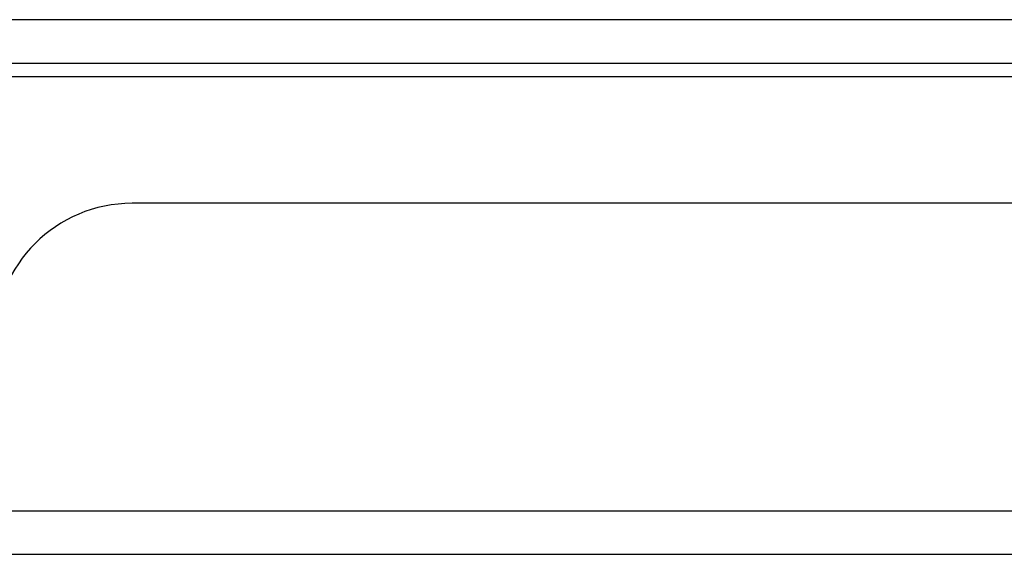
# Model space of a CAD drawing. Header units: inches. Extents: x 20 to 506, y 54 to 236.
# Tile 8 of 245: x 25.94 to 28.18, y 54.6 to 55.81. Entities that reach past the tile are written whole.
import ezdxf

# ---------------------------------------------------------------- set-up
doc = ezdxf.new("R2010")
doc.units = ezdxf.units.IN
doc.header["$MEASUREMENT"] = 0
doc.layers.add('Visible Edges(ANSI)', color=7, linetype='Continuous', lineweight=25)
doc.layers.add('Visible Tangent Edges(ANSI)', color=7, linetype='Continuous', lineweight=25)

msp = doc.modelspace()

# ---------------------------------------------------------------- linework, layer by layer
at = {"layer": 'Visible Edges(ANSI)'}
for p, q in [((20.3494, 55.7146), (68.1514, 55.7146)), ((36.1069, 55.395), (26.1919, 55.395)), ((68.0529, 54.595), (20.4479, 54.595))]:
    msp.add_line(p, q, dxfattribs=at)
msp.add_arc((26.1919, 55.083), 0.312, 90, 180, dxfattribs=at)
at = {"layer": 'Visible Tangent Edges(ANSI)'}
for p, q in [((20.3494, 55.8136), (67.3843, 55.8136)), ((36.9201, 55.6836), (25.3788, 55.6836)), ((20.4479, 54.694), (68.0529, 54.694))]:
    msp.add_line(p, q, dxfattribs=at)

doc.saveas('drawing.dxf')
